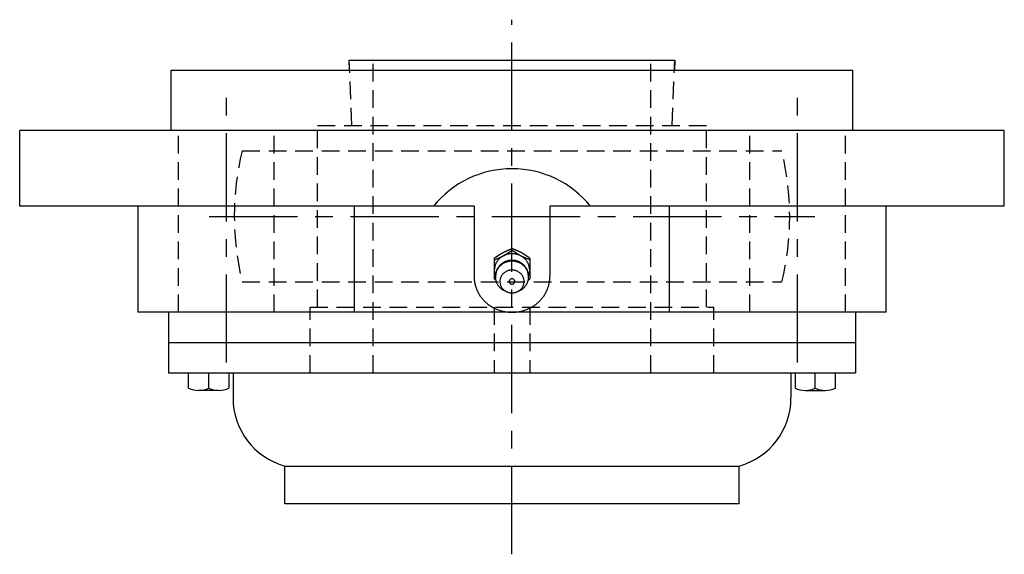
# Model space of a CAD drawing. Extents: x -108 to 254, y -107 to 268.
# Tile 12 of 12: x -98 to 98, y 162 to 268. Entities that reach past the tile are written whole.
import ezdxf

# ---------------------------------------------------------------- set-up
doc = ezdxf.new("R2010")
doc.units = 0
doc.header["$LTSCALE"] = 14
doc.linetypes.add('CENTER', pattern=[2, 1.25, -0.25, 0.25, -0.25])
doc.linetypes.add('HIDDEN', pattern=[0.375, 0.25, -0.125])
doc.layers.get('0').update_dxf_attribs({"linetype": 'CONTINUOUS'})
doc.layers.add('CENTER', color=1, linetype='CENTER')
doc.layers.add('HIDDEN', color=3, linetype='HIDDEN')

msp = doc.modelspace()

# ---------------------------------------------------------------- linework, layer by layer
for p, q in [((-32.17, 257.5), (-32.25, 259.5)), ((-32.25, 259.5), (32.25, 259.5)), ((32.25, 259.5), (32.17, 257.5)), ((-67.5, 245.5), (-67.5, 257.5)), ((-67.5, 257.5), (67.5, 257.5)), ((67.5, 245.5), (67.5, 257.5)), ((97.5, 245.5), (-97.5, 245.5)), ((-97.5, 230.5), (-97.5, 245.5)), ((97.5, 230.5), (97.5, 245.5)), ((-7.5, 230.5), (-97.5, 230.5)), ((-74.07, 230.5), (-74.07, 209.5)), ((-31.16, 209.5), (-31.16, 230.5)), ((-7.5, 230.5), (-7.5, 216.55)), ((7.5, 230.5), (7.5, 216.55)), ((97.5, 230.5), (7.5, 230.5)), ((31.16, 209.5), (31.16, 230.5)), ((74.07, 209.5), (74.07, 230.5)), ((-3.5, 220.21), (-3.5, 216.1)), ((3.5, 220.21), (3.5, 216.1)), ((-3.24, 215.91), (-3.5, 216.1)), ((3.24, 215.91), (3.5, 216.1)), ((74.07, 209.5), (-74.07, 209.5)), ((-68.05, 209.5), (-68.05, 197.5)), ((68.05, 209.5), (68.05, 197.5)), ((-68.05, 203.5), (68.05, 203.5)), ((-68.05, 197.5), (68.05, 197.5)), ((-64.05, 194.42), (-64.05, 197.5)), ((-60.05, 194.42), (-60.05, 197.5)), ((-56.05, 197.5), (-56.05, 194.42)), ((-55.25, 197.5), (-55.25, 192.5)), ((55.25, 197.5), (55.25, 192.5)), ((56.05, 197.5), (56.05, 194.42)), ((60.05, 194.42), (60.05, 197.5)), ((64.05, 194.42), (64.05, 197.5)), ((-58.05, 194), (-62.05, 194)), ((58.05, 194), (62.05, 194)), ((-45, 171.5), (-45, 179.01)), ((-45, 179.01), (45, 179.01)), ((45, 171.5), (45, 179.01)), ((45, 171.5), (-45, 171.5))]:
    msp.add_line(p, q)
at = {"linetype": 'CONTINUOUS'}
for p, q in [((0, 221.8), (0, 222.11)), ((-0.96, 213.53), (-1.33, 213.68)), ((0.96, 213.53), (1.33, 213.68))]:
    msp.add_line(p, q, dxfattribs=at)
for points in [[(-3.5, 220.21, 0), (-3.48, 220.23, 0), (-3.46, 220.24, 0), (-3.44, 220.26, 0), (-3.42, 220.27, 0), (-3.4, 220.29, 0), (-3.38, 220.3, 0), (-3.36, 220.32, 0), (-3.34, 220.33, 0), (-3.31, 220.34, 0), (-3.29, 220.36, 0), (-3.27, 220.37, 0), (-3.25, 220.39, 0), (-3.23, 220.4, 0), (-3.21, 220.42, 0), (-3.19, 220.43, 0), (-3.17, 220.45, 0), (-3.15, 220.46, 0), (-3.13, 220.48, 0), (-3.11, 220.49, 0), (-3.09, 220.5, 0), (-3.07, 220.52, 0), (-3.05, 220.53, 0), (-3.03, 220.55, 0), (-3.01, 220.56, 0), (-2.99, 220.58, 0), (-2.96, 220.59, 0), (-2.94, 220.61, 0), (-2.92, 220.62, 0), (-2.9, 220.63, 0), (-2.88, 220.65, 0), (-2.86, 220.66, 0), (-2.84, 220.68, 0), (-2.82, 220.69, 0), (-2.8, 220.71, 0), (-2.78, 220.72, 0), (-2.76, 220.73, 0), (-2.74, 220.75, 0), (-2.71, 220.76, 0), (-2.69, 220.78, 0), (-2.67, 220.79, 0), (-2.65, 220.8, 0), (-2.63, 220.82, 0), (-2.61, 220.83, 0), (-2.59, 220.85, 0), (-2.57, 220.86, 0), (-2.55, 220.87, 0), (-2.53, 220.89, 0), (-2.51, 220.9, 0), (-2.48, 220.91, 0), (-2.46, 220.93, 0), (-2.44, 220.94, 0), (-2.42, 220.96, 0), (-2.4, 220.97, 0), (-2.38, 220.98, 0), (-2.36, 221, 0), (-2.34, 221.01, 0), (-2.31, 221.02, 0), (-2.29, 221.03, 0), (-2.27, 221.05, 0), (-2.25, 221.06, 0), (-2.23, 221.07, 0), (-2.21, 221.09, 0), (-2.19, 221.1, 0), (-2.16, 221.11, 0), (-2.14, 221.13, 0), (-2.12, 221.14, 0), (-2.1, 221.15, 0), (-2.08, 221.16, 0), (-2.06, 221.18, 0), (-2.03, 221.19, 0), (-2.01, 221.2, 0), (-1.99, 221.21, 0), (-1.97, 221.23, 0), (-1.95, 221.24, 0), (-1.93, 221.25, 0), (-1.9, 221.26, 0), (-1.88, 221.28, 0), (-1.86, 221.29, 0), (-1.84, 221.3, 0), (-1.82, 221.31, 0), (-1.79, 221.32, 0), (-1.77, 221.34, 0), (-1.75, 221.35, 0), (-1.73, 221.36, 0), (-1.71, 221.37, 0), (-1.68, 221.38, 0), (-1.66, 221.39, 0), (-1.64, 221.41, 0), (-1.62, 221.42, 0), (-1.59, 221.43, 0), (-1.57, 221.44, 0), (-1.55, 221.45, 0), (-1.53, 221.46, 0), (-1.5, 221.47, 0), (-1.48, 221.48, 0), (-1.46, 221.49, 0), (-1.44, 221.5, 0), (-1.41, 221.52, 0), (-1.39, 221.53, 0), (-1.37, 221.54, 0), (-1.35, 221.55, 0), (-1.32, 221.56, 0), (-1.3, 221.57, 0), (-1.28, 221.58, 0), (-1.26, 221.59, 0), (-1.23, 221.6, 0), (-1.21, 221.61, 0), (-1.19, 221.62, 0), (-1.16, 221.63, 0), (-1.14, 221.64, 0), (-1.12, 221.65, 0), (-1.1, 221.66, 0), (-1.07, 221.67, 0), (-1.05, 221.68, 0), (-1.03, 221.69, 0), (-1, 221.7, 0), (-0.98, 221.71, 0), (-0.96, 221.72, 0), (-0.93, 221.73, 0), (-0.91, 221.74, 0), (-0.89, 221.75, 0), (-0.86, 221.76, 0), (-0.84, 221.77, 0), (-0.82, 221.78, 0), (-0.8, 221.79, 0), (-0.77, 221.8, 0), (-0.75, 221.81, 0), (-0.73, 221.82, 0), (-0.7, 221.83, 0), (-0.68, 221.84, 0), (-0.66, 221.85, 0), (-0.63, 221.86, 0), (-0.61, 221.87, 0), (-0.59, 221.88, 0), (-0.56, 221.89, 0), (-0.54, 221.9, 0), (-0.52, 221.91, 0), (-0.49, 221.92, 0), (-0.47, 221.93, 0), (-0.45, 221.94, 0), (-0.42, 221.94, 0), (-0.4, 221.96, 0), (-0.38, 221.96, 0), (-0.35, 221.97, 0), (-0.33, 221.98, 0), (-0.3, 221.99, 0), (-0.28, 222, 0), (-0.26, 222.01, 0), (-0.23, 222.02, 0), (-0.21, 222.03, 0), (-0.19, 222.04, 0), (-0.16, 222.05, 0), (-0.14, 222.06, 0), (-0.12, 222.07, 0), (-0.09, 222.08, 0), (-0.07, 222.09, 0), (-0.05, 222.09, 0), (-0.02, 222.1, 0), (0, 222.11, 0)], [(-3.5, 219.9, 0), (-3.48, 219.91, 0), (-3.45, 219.92, 0), (-3.43, 219.93, 0), (-3.41, 219.94, 0), (-3.38, 219.95, 0), (-3.36, 219.96, 0), (-3.34, 219.97, 0), (-3.31, 219.97, 0), (-3.29, 219.98, 0), (-3.27, 219.99, 0), (-3.24, 220, 0), (-3.22, 220.01, 0), (-3.19, 220.02, 0), (-3.17, 220.03, 0), (-3.15, 220.04, 0), (-3.12, 220.05, 0), (-3.1, 220.06, 0), (-3.08, 220.07, 0), (-3.05, 220.08, 0), (-3.03, 220.09, 0), (-3.01, 220.09, 0), (-2.98, 220.1, 0), (-2.96, 220.11, 0), (-2.94, 220.12, 0), (-2.91, 220.13, 0), (-2.89, 220.14, 0), (-2.87, 220.15, 0), (-2.84, 220.16, 0), (-2.82, 220.17, 0), (-2.8, 220.18, 0), (-2.77, 220.19, 0), (-2.75, 220.2, 0), (-2.73, 220.21, 0), (-2.7, 220.22, 0), (-2.68, 220.23, 0), (-2.66, 220.24, 0), (-2.63, 220.25, 0), (-2.61, 220.26, 0), (-2.59, 220.27, 0), (-2.57, 220.28, 0), (-2.54, 220.29, 0), (-2.52, 220.3, 0), (-2.5, 220.31, 0), (-2.47, 220.32, 0), (-2.45, 220.33, 0), (-2.43, 220.34, 0), (-2.4, 220.35, 0), (-2.38, 220.36, 0), (-2.36, 220.37, 0), (-2.34, 220.38, 0), (-2.31, 220.39, 0), (-2.29, 220.4, 0), (-2.27, 220.41, 0), (-2.24, 220.42, 0), (-2.22, 220.43, 0), (-2.2, 220.44, 0), (-2.18, 220.45, 0), (-2.15, 220.46, 0), (-2.13, 220.47, 0), (-2.11, 220.48, 0), (-2.08, 220.5, 0), (-2.06, 220.51, 0), (-2.04, 220.52, 0), (-2.02, 220.53, 0), (-1.99, 220.54, 0), (-1.97, 220.55, 0), (-1.95, 220.56, 0), (-1.93, 220.57, 0), (-1.9, 220.58, 0), (-1.88, 220.59, 0), (-1.86, 220.61, 0), (-1.84, 220.62, 0), (-1.82, 220.63, 0), (-1.79, 220.64, 0), (-1.77, 220.65, 0), (-1.75, 220.66, 0), (-1.73, 220.68, 0), (-1.7, 220.69, 0), (-1.68, 220.7, 0), (-1.66, 220.71, 0), (-1.64, 220.72, 0), (-1.62, 220.74, 0), (-1.6, 220.75, 0), (-1.57, 220.76, 0), (-1.55, 220.77, 0), (-1.53, 220.78, 0), (-1.51, 220.8, 0), (-1.49, 220.81, 0), (-1.46, 220.82, 0), (-1.44, 220.83, 0), (-1.42, 220.85, 0), (-1.4, 220.86, 0), (-1.38, 220.87, 0), (-1.36, 220.88, 0), (-1.33, 220.9, 0), (-1.31, 220.91, 0), (-1.29, 220.92, 0), (-1.27, 220.94, 0), (-1.25, 220.95, 0), (-1.23, 220.96, 0), (-1.21, 220.98, 0), (-1.19, 220.99, 0), (-1.16, 221, 0), (-1.14, 221.02, 0), (-1.12, 221.03, 0), (-1.1, 221.04, 0), (-1.08, 221.06, 0), (-1.06, 221.07, 0), (-1.04, 221.08, 0), (-1.02, 221.1, 0), (-0.99, 221.11, 0), (-0.97, 221.12, 0), (-0.95, 221.14, 0), (-0.93, 221.15, 0), (-0.91, 221.17, 0), (-0.89, 221.18, 0), (-0.87, 221.19, 0), (-0.85, 221.21, 0), (-0.83, 221.22, 0), (-0.81, 221.24, 0), (-0.78, 221.25, 0), (-0.76, 221.26, 0), (-0.74, 221.28, 0), (-0.72, 221.29, 0), (-0.7, 221.31, 0), (-0.68, 221.32, 0), (-0.66, 221.33, 0), (-0.64, 221.35, 0), (-0.62, 221.36, 0), (-0.6, 221.38, 0), (-0.58, 221.39, 0), (-0.56, 221.41, 0), (-0.54, 221.42, 0), (-0.51, 221.44, 0), (-0.49, 221.45, 0), (-0.47, 221.46, 0), (-0.45, 221.48, 0), (-0.43, 221.49, 0), (-0.41, 221.51, 0), (-0.39, 221.52, 0), (-0.37, 221.54, 0), (-0.35, 221.55, 0), (-0.33, 221.56, 0), (-0.31, 221.58, 0), (-0.29, 221.59, 0), (-0.27, 221.61, 0), (-0.25, 221.62, 0), (-0.23, 221.64, 0), (-0.21, 221.65, 0), (-0.18, 221.67, 0), (-0.16, 221.68, 0), (-0.14, 221.7, 0), (-0.12, 221.71, 0), (-0.1, 221.73, 0), (-0.08, 221.74, 0), (-0.06, 221.75, 0), (-0.04, 221.77, 0), (-0.02, 221.78, 0), (0, 221.8, 0)], [(3.5, 220.21, 0), (3.48, 220.23, 0), (3.46, 220.24, 0), (3.44, 220.26, 0), (3.42, 220.27, 0), (3.4, 220.29, 0), (3.38, 220.3, 0), (3.36, 220.32, 0), (3.34, 220.33, 0), (3.31, 220.34, 0), (3.29, 220.36, 0), (3.27, 220.37, 0), (3.25, 220.39, 0), (3.23, 220.4, 0), (3.21, 220.42, 0), (3.19, 220.43, 0), (3.17, 220.45, 0), (3.15, 220.46, 0), (3.13, 220.48, 0), (3.11, 220.49, 0), (3.09, 220.5, 0), (3.07, 220.52, 0), (3.05, 220.53, 0), (3.03, 220.55, 0), (3.01, 220.56, 0), (2.99, 220.58, 0), (2.96, 220.59, 0), (2.94, 220.61, 0), (2.92, 220.62, 0), (2.9, 220.63, 0), (2.88, 220.65, 0), (2.86, 220.66, 0), (2.84, 220.68, 0), (2.82, 220.69, 0), (2.8, 220.71, 0), (2.78, 220.72, 0), (2.76, 220.73, 0), (2.74, 220.75, 0), (2.71, 220.76, 0), (2.69, 220.78, 0), (2.67, 220.79, 0), (2.65, 220.8, 0), (2.63, 220.82, 0), (2.61, 220.83, 0), (2.59, 220.85, 0), (2.57, 220.86, 0), (2.55, 220.87, 0), (2.53, 220.89, 0), (2.51, 220.9, 0), (2.48, 220.91, 0), (2.46, 220.93, 0), (2.44, 220.94, 0), (2.42, 220.96, 0), (2.4, 220.97, 0), (2.38, 220.98, 0), (2.36, 221, 0), (2.34, 221.01, 0), (2.31, 221.02, 0), (2.29, 221.03, 0), (2.27, 221.05, 0), (2.25, 221.06, 0), (2.23, 221.07, 0), (2.21, 221.09, 0), (2.19, 221.1, 0), (2.16, 221.11, 0), (2.14, 221.13, 0), (2.12, 221.14, 0), (2.1, 221.15, 0), (2.08, 221.16, 0), (2.06, 221.18, 0), (2.03, 221.19, 0), (2.01, 221.2, 0), (1.99, 221.21, 0), (1.97, 221.23, 0), (1.95, 221.24, 0), (1.93, 221.25, 0), (1.9, 221.26, 0), (1.88, 221.28, 0), (1.86, 221.29, 0), (1.84, 221.3, 0), (1.82, 221.31, 0), (1.79, 221.32, 0), (1.77, 221.34, 0), (1.75, 221.35, 0), (1.73, 221.36, 0), (1.71, 221.37, 0), (1.68, 221.38, 0), (1.66, 221.39, 0), (1.64, 221.41, 0), (1.62, 221.42, 0), (1.59, 221.43, 0), (1.57, 221.44, 0), (1.55, 221.45, 0), (1.53, 221.46, 0), (1.5, 221.47, 0), (1.48, 221.48, 0), (1.46, 221.49, 0), (1.44, 221.5, 0), (1.41, 221.52, 0), (1.39, 221.53, 0), (1.37, 221.54, 0), (1.35, 221.55, 0), (1.32, 221.56, 0), (1.3, 221.57, 0), (1.28, 221.58, 0), (1.26, 221.59, 0), (1.23, 221.6, 0), (1.21, 221.61, 0), (1.19, 221.62, 0), (1.16, 221.63, 0), (1.14, 221.64, 0), (1.12, 221.65, 0), (1.1, 221.66, 0), (1.07, 221.67, 0), (1.05, 221.68, 0), (1.03, 221.69, 0), (1, 221.7, 0), (0.98, 221.71, 0), (0.96, 221.72, 0), (0.93, 221.73, 0), (0.91, 221.74, 0), (0.89, 221.75, 0), (0.86, 221.76, 0), (0.84, 221.77, 0), (0.82, 221.78, 0), (0.8, 221.79, 0), (0.77, 221.8, 0), (0.75, 221.81, 0), (0.73, 221.82, 0), (0.7, 221.83, 0), (0.68, 221.84, 0), (0.66, 221.85, 0), (0.63, 221.86, 0), (0.61, 221.87, 0), (0.59, 221.88, 0), (0.56, 221.89, 0), (0.54, 221.9, 0), (0.52, 221.91, 0), (0.49, 221.92, 0), (0.47, 221.93, 0), (0.45, 221.94, 0), (0.42, 221.94, 0), (0.4, 221.96, 0), (0.38, 221.96, 0), (0.35, 221.97, 0), (0.33, 221.98, 0), (0.3, 221.99, 0), (0.28, 222, 0), (0.26, 222.01, 0), (0.23, 222.02, 0), (0.21, 222.03, 0), (0.19, 222.04, 0), (0.16, 222.05, 0), (0.14, 222.06, 0), (0.12, 222.07, 0), (0.09, 222.08, 0), (0.07, 222.09, 0), (0.05, 222.09, 0), (0.02, 222.1, 0), (0, 222.11, 0)], [(3.5, 219.9, 0), (3.48, 219.91, 0), (3.45, 219.92, 0), (3.43, 219.93, 0), (3.41, 219.94, 0), (3.38, 219.95, 0), (3.36, 219.96, 0), (3.34, 219.97, 0), (3.31, 219.97, 0), (3.29, 219.98, 0), (3.27, 219.99, 0), (3.24, 220, 0), (3.22, 220.01, 0), (3.19, 220.02, 0), (3.17, 220.03, 0), (3.15, 220.04, 0), (3.12, 220.05, 0), (3.1, 220.06, 0), (3.08, 220.07, 0), (3.05, 220.08, 0), (3.03, 220.09, 0), (3.01, 220.09, 0), (2.98, 220.1, 0), (2.96, 220.11, 0), (2.94, 220.12, 0), (2.91, 220.13, 0), (2.89, 220.14, 0), (2.87, 220.15, 0), (2.84, 220.16, 0), (2.82, 220.17, 0), (2.8, 220.18, 0), (2.77, 220.19, 0), (2.75, 220.2, 0), (2.73, 220.21, 0), (2.7, 220.22, 0), (2.68, 220.23, 0), (2.66, 220.24, 0), (2.63, 220.25, 0), (2.61, 220.26, 0), (2.59, 220.27, 0), (2.57, 220.28, 0), (2.54, 220.29, 0), (2.52, 220.3, 0), (2.5, 220.31, 0), (2.47, 220.32, 0), (2.45, 220.33, 0), (2.43, 220.34, 0), (2.4, 220.35, 0), (2.38, 220.36, 0), (2.36, 220.37, 0), (2.34, 220.38, 0), (2.31, 220.39, 0), (2.29, 220.4, 0), (2.27, 220.41, 0), (2.24, 220.42, 0), (2.22, 220.43, 0), (2.2, 220.44, 0), (2.18, 220.45, 0), (2.15, 220.46, 0), (2.13, 220.47, 0), (2.11, 220.48, 0), (2.08, 220.5, 0), (2.06, 220.51, 0), (2.04, 220.52, 0), (2.02, 220.53, 0), (1.99, 220.54, 0), (1.97, 220.55, 0), (1.95, 220.56, 0), (1.93, 220.57, 0), (1.9, 220.58, 0), (1.88, 220.59, 0), (1.86, 220.61, 0), (1.84, 220.62, 0), (1.82, 220.63, 0), (1.79, 220.64, 0), (1.77, 220.65, 0), (1.75, 220.66, 0), (1.73, 220.68, 0), (1.7, 220.69, 0), (1.68, 220.7, 0), (1.66, 220.71, 0), (1.64, 220.72, 0), (1.62, 220.74, 0), (1.6, 220.75, 0), (1.57, 220.76, 0), (1.55, 220.77, 0), (1.53, 220.78, 0), (1.51, 220.8, 0), (1.49, 220.81, 0), (1.46, 220.82, 0), (1.44, 220.83, 0), (1.42, 220.85, 0), (1.4, 220.86, 0), (1.38, 220.87, 0), (1.36, 220.88, 0), (1.33, 220.9, 0), (1.31, 220.91, 0), (1.29, 220.92, 0), (1.27, 220.94, 0), (1.25, 220.95, 0), (1.23, 220.96, 0), (1.21, 220.98, 0), (1.19, 220.99, 0), (1.16, 221, 0), (1.14, 221.02, 0), (1.12, 221.03, 0), (1.1, 221.04, 0), (1.08, 221.06, 0), (1.06, 221.07, 0), (1.04, 221.08, 0), (1.02, 221.1, 0), (0.99, 221.11, 0), (0.97, 221.12, 0), (0.95, 221.14, 0), (0.93, 221.15, 0), (0.91, 221.17, 0), (0.89, 221.18, 0), (0.87, 221.19, 0), (0.85, 221.21, 0), (0.83, 221.22, 0), (0.81, 221.24, 0), (0.78, 221.25, 0), (0.76, 221.26, 0), (0.74, 221.28, 0), (0.72, 221.29, 0), (0.7, 221.31, 0), (0.68, 221.32, 0), (0.66, 221.33, 0), (0.64, 221.35, 0), (0.62, 221.36, 0), (0.6, 221.38, 0), (0.58, 221.39, 0), (0.56, 221.41, 0), (0.54, 221.42, 0), (0.51, 221.44, 0), (0.49, 221.45, 0), (0.47, 221.46, 0), (0.45, 221.48, 0), (0.43, 221.49, 0), (0.41, 221.51, 0), (0.39, 221.52, 0), (0.37, 221.54, 0), (0.35, 221.55, 0), (0.33, 221.56, 0), (0.31, 221.58, 0), (0.29, 221.59, 0), (0.27, 221.61, 0), (0.25, 221.62, 0), (0.23, 221.64, 0), (0.21, 221.65, 0), (0.18, 221.67, 0), (0.16, 221.68, 0), (0.14, 221.7, 0), (0.12, 221.71, 0), (0.1, 221.73, 0), (0.08, 221.74, 0), (0.06, 221.75, 0), (0.04, 221.77, 0), (0.02, 221.78, 0), (0, 221.8, 0)], [(-7.5, 216.55, 0), (-7.5, 216.38, 0), (-7.49, 216.2, 0), (-7.48, 216.03, 0), (-7.46, 215.86, 0), (-7.44, 215.69, 0), (-7.42, 215.51, 0), (-7.39, 215.34, 0), (-7.36, 215.17, 0), (-7.32, 215, 0), (-7.28, 214.84, 0), (-7.23, 214.67, 0), (-7.18, 214.5, 0), (-7.12, 214.34, 0), (-7.06, 214.17, 0), (-7, 214.01, 0), (-6.93, 213.85, 0), (-6.86, 213.69, 0), (-6.78, 213.53, 0), (-6.7, 213.38, 0), (-6.61, 213.22, 0), (-6.53, 213.07, 0), (-6.43, 212.92, 0), (-6.34, 212.78, 0), (-6.24, 212.63, 0), (-6.13, 212.49, 0), (-6.02, 212.35, 0), (-5.91, 212.21, 0), (-5.8, 212.08, 0), (-5.68, 211.94, 0), (-5.56, 211.81, 0), (-5.43, 211.69, 0), (-5.3, 211.56, 0), (-5.17, 211.44, 0), (-5.04, 211.33, 0), (-4.9, 211.21, 0), (-4.76, 211.1, 0), (-4.61, 210.99, 0), (-4.47, 210.89, 0), (-4.32, 210.79, 0), (-4.17, 210.69, 0), (-4.01, 210.59, 0), (-3.86, 210.5, 0), (-3.7, 210.42, 0), (-3.54, 210.33, 0), (-3.37, 210.25, 0), (-3.21, 210.18, 0), (-3.04, 210.1, 0), (-2.87, 210.04, 0), (-2.7, 209.97, 0), (-2.53, 209.91, 0), (-2.35, 209.86, 0), (-2.18, 209.8, 0), (-2, 209.75, 0), (-1.82, 209.71, 0), (-1.64, 209.67, 0), (-1.46, 209.63, 0), (-1.28, 209.6, 0), (-1.1, 209.58, 0), (-0.92, 209.55, 0), (-0.74, 209.53, 0), (-0.55, 209.52, 0), (-0.37, 209.51, 0), (-0.18, 209.5, 0), (0, 209.5, 0), (0.18, 209.5, 0), (0.37, 209.51, 0), (0.55, 209.52, 0), (0.74, 209.53, 0), (0.92, 209.55, 0), (1.1, 209.58, 0), (1.28, 209.6, 0), (1.46, 209.63, 0), (1.64, 209.67, 0), (1.82, 209.71, 0), (2, 209.75, 0), (2.18, 209.8, 0), (2.35, 209.86, 0), (2.53, 209.91, 0), (2.7, 209.97, 0), (2.87, 210.04, 0), (3.04, 210.1, 0), (3.21, 210.18, 0), (3.37, 210.25, 0), (3.54, 210.33, 0), (3.7, 210.42, 0), (3.86, 210.5, 0), (4.01, 210.59, 0), (4.17, 210.69, 0), (4.32, 210.79, 0), (4.47, 210.89, 0), (4.61, 210.99, 0), (4.76, 211.1, 0), (4.9, 211.21, 0), (5.04, 211.33, 0), (5.17, 211.44, 0), (5.3, 211.56, 0), (5.43, 211.69, 0), (5.56, 211.81, 0), (5.68, 211.94, 0), (5.8, 212.08, 0), (5.91, 212.21, 0), (6.02, 212.35, 0), (6.13, 212.49, 0), (6.24, 212.63, 0), (6.34, 212.78, 0), (6.43, 212.92, 0), (6.53, 213.07, 0), (6.61, 213.22, 0), (6.7, 213.38, 0), (6.78, 213.53, 0), (6.86, 213.69, 0), (6.93, 213.85, 0), (7, 214.01, 0), (7.06, 214.17, 0), (7.12, 214.34, 0), (7.18, 214.5, 0), (7.23, 214.67, 0), (7.28, 214.84, 0), (7.32, 215, 0), (7.36, 215.17, 0), (7.39, 215.34, 0), (7.42, 215.51, 0), (7.44, 215.69, 0), (7.46, 215.86, 0), (7.48, 216.03, 0), (7.49, 216.2, 0), (7.5, 216.38, 0), (7.5, 216.55, 0)]]:
    msp.add_polyline3d(points)
for points in [[(3.29, 216.71, 0), (3.33, 216.8, 0), (3.36, 216.89, 0), (3.39, 216.99, 0), (3.41, 217.08, 0), (3.43, 217.18, 0), (3.45, 217.28, 0), (3.47, 217.37, 0), (3.48, 217.47, 0), (3.49, 217.57, 0), (3.5, 217.67, 0), (3.5, 217.77, 0), (3.5, 217.86, 0), (3.5, 217.96, 0), (3.49, 218.06, 0), (3.48, 218.16, 0), (3.47, 218.26, 0), (3.45, 218.35, 0), (3.43, 218.45, 0), (3.41, 218.55, 0), (3.39, 218.64, 0), (3.36, 218.74, 0), (3.33, 218.83, 0), (3.3, 218.93, 0), (3.26, 219.02, 0), (3.22, 219.11, 0), (3.18, 219.2, 0), (3.13, 219.29, 0), (3.08, 219.37, 0), (3.03, 219.46, 0), (2.98, 219.54, 0), (2.92, 219.63, 0), (2.86, 219.71, 0), (2.8, 219.79, 0), (2.74, 219.87, 0), (2.67, 219.94, 0), (2.6, 220.02, 0), (2.53, 220.09, 0), (2.46, 220.16, 0), (2.38, 220.23, 0), (2.3, 220.29, 0), (2.22, 220.36, 0), (2.14, 220.42, 0), (2.06, 220.48, 0), (1.97, 220.53, 0), (1.88, 220.59, 0), (1.8, 220.64, 0), (1.7, 220.69, 0), (1.61, 220.74, 0), (1.52, 220.78, 0), (1.42, 220.82, 0), (1.33, 220.86, 0), (1.23, 220.9, 0), (1.13, 220.93, 0), (1.03, 220.96, 0), (0.93, 220.99, 0), (0.83, 221.01, 0), (0.73, 221.03, 0), (0.63, 221.05, 0), (0.52, 221.07, 0), (0.42, 221.08, 0), (0.31, 221.09, 0), (0.21, 221.1, 0), (0.1, 221.1, 0), (0, 221.1, 0), (-0.1, 221.1, 0), (-0.21, 221.1, 0), (-0.31, 221.09, 0), (-0.42, 221.08, 0), (-0.52, 221.07, 0), (-0.63, 221.05, 0), (-0.73, 221.03, 0), (-0.83, 221.01, 0), (-0.93, 220.99, 0), (-1.03, 220.96, 0), (-1.13, 220.93, 0), (-1.23, 220.9, 0), (-1.33, 220.86, 0), (-1.42, 220.82, 0), (-1.52, 220.78, 0), (-1.61, 220.74, 0), (-1.7, 220.69, 0), (-1.8, 220.64, 0), (-1.88, 220.59, 0), (-1.97, 220.53, 0), (-2.06, 220.48, 0), (-2.14, 220.42, 0), (-2.22, 220.36, 0), (-2.3, 220.29, 0), (-2.38, 220.23, 0), (-2.46, 220.16, 0), (-2.53, 220.09, 0), (-2.6, 220.02, 0), (-2.67, 219.94, 0), (-2.74, 219.87, 0), (-2.8, 219.79, 0), (-2.86, 219.71, 0), (-2.92, 219.63, 0), (-2.98, 219.54, 0), (-3.03, 219.46, 0), (-3.08, 219.37, 0), (-3.13, 219.29, 0), (-3.18, 219.2, 0), (-3.22, 219.11, 0), (-3.26, 219.02, 0), (-3.3, 218.93, 0), (-3.33, 218.83, 0), (-3.36, 218.74, 0), (-3.39, 218.64, 0), (-3.41, 218.55, 0), (-3.43, 218.45, 0), (-3.45, 218.35, 0), (-3.47, 218.26, 0), (-3.48, 218.16, 0), (-3.49, 218.06, 0), (-3.5, 217.96, 0), (-3.5, 217.86, 0), (-3.5, 217.77, 0), (-3.5, 217.67, 0), (-3.49, 217.57, 0), (-3.48, 217.47, 0), (-3.47, 217.37, 0), (-3.45, 217.28, 0), (-3.43, 217.18, 0), (-3.41, 217.08, 0), (-3.39, 216.99, 0), (-3.36, 216.89, 0), (-3.33, 216.8, 0), (-3.29, 216.71, 0)], [(1.33, 213.68, 0), (1.45, 213.73, 0), (1.58, 213.79, 0), (1.7, 213.86, 0), (1.82, 213.93, 0), (1.93, 214, 0), (2.05, 214.08, 0), (2.16, 214.17, 0), (2.26, 214.26, 0), (2.36, 214.35, 0), (2.46, 214.44, 0), (2.55, 214.55, 0), (2.64, 214.65, 0), (2.72, 214.76, 0), (2.79, 214.87, 0), (2.87, 214.98, 0), (2.93, 215.1, 0), (3, 215.22, 0), (3.05, 215.34, 0), (3.1, 215.46, 0), (3.15, 215.59, 0), (3.19, 215.71, 0), (3.22, 215.84, 0), (3.25, 215.97, 0), (3.27, 216.1, 0), (3.29, 216.23, 0), (3.3, 216.36, 0), (3.3, 216.5, 0), (3.3, 216.63, 0), (3.29, 216.76, 0), (3.28, 216.89, 0), (3.26, 217.02, 0), (3.23, 217.15, 0), (3.2, 217.28, 0), (3.16, 217.41, 0), (3.12, 217.53, 0), (3.07, 217.66, 0), (3.01, 217.78, 0), (2.95, 217.9, 0), (2.89, 218.02, 0), (2.82, 218.13, 0), (2.74, 218.24, 0), (2.66, 218.35, 0), (2.58, 218.46, 0), (2.48, 218.56, 0), (2.39, 218.65, 0), (2.29, 218.75, 0), (2.19, 218.84, 0), (2.08, 218.92, 0), (1.97, 219, 0), (1.85, 219.08, 0), (1.74, 219.15, 0), (1.62, 219.22, 0), (1.49, 219.28, 0), (1.36, 219.34, 0), (1.24, 219.39, 0), (1.1, 219.44, 0), (0.97, 219.48, 0), (0.83, 219.52, 0), (0.7, 219.55, 0), (0.56, 219.57, 0), (0.42, 219.59, 0), (0.28, 219.61, 0), (0.14, 219.61, 0), (0, 219.62, 0), (-0.14, 219.61, 0), (-0.28, 219.61, 0), (-0.42, 219.59, 0), (-0.56, 219.57, 0), (-0.7, 219.55, 0), (-0.83, 219.52, 0), (-0.97, 219.48, 0), (-1.1, 219.44, 0), (-1.24, 219.39, 0), (-1.36, 219.34, 0), (-1.49, 219.28, 0), (-1.62, 219.22, 0), (-1.74, 219.15, 0), (-1.85, 219.08, 0), (-1.97, 219, 0), (-2.08, 218.92, 0), (-2.19, 218.84, 0), (-2.29, 218.75, 0), (-2.39, 218.65, 0), (-2.48, 218.56, 0), (-2.58, 218.46, 0), (-2.66, 218.35, 0), (-2.74, 218.24, 0), (-2.82, 218.13, 0), (-2.89, 218.02, 0), (-2.95, 217.9, 0), (-3.01, 217.78, 0), (-3.07, 217.66, 0), (-3.12, 217.53, 0), (-3.16, 217.41, 0), (-3.2, 217.28, 0), (-3.23, 217.15, 0), (-3.26, 217.02, 0), (-3.28, 216.89, 0), (-3.29, 216.76, 0), (-3.3, 216.63, 0), (-3.3, 216.5, 0), (-3.3, 216.36, 0), (-3.29, 216.23, 0), (-3.27, 216.1, 0), (-3.25, 215.97, 0), (-3.22, 215.84, 0), (-3.19, 215.71, 0), (-3.15, 215.59, 0), (-3.1, 215.46, 0), (-3.05, 215.34, 0), (-3, 215.22, 0), (-2.93, 215.1, 0), (-2.87, 214.98, 0), (-2.79, 214.87, 0), (-2.72, 214.76, 0), (-2.64, 214.65, 0), (-2.55, 214.55, 0), (-2.46, 214.44, 0), (-2.36, 214.35, 0), (-2.26, 214.26, 0), (-2.16, 214.17, 0), (-2.05, 214.08, 0), (-1.93, 214, 0), (-1.82, 213.93, 0), (-1.7, 213.86, 0), (-1.58, 213.79, 0), (-1.45, 213.73, 0), (-1.33, 213.68, 0)], [(2.4, 215.59, 0), (2.4, 215.7, 0), (2.39, 215.81, 0), (2.37, 215.92, 0), (2.35, 216.03, 0), (2.33, 216.14, 0), (2.3, 216.25, 0), (2.26, 216.35, 0), (2.22, 216.46, 0), (2.17, 216.56, 0), (2.12, 216.66, 0), (2.06, 216.75, 0), (2, 216.85, 0), (1.93, 216.94, 0), (1.86, 217.02, 0), (1.78, 217.11, 0), (1.7, 217.19, 0), (1.61, 217.26, 0), (1.52, 217.34, 0), (1.43, 217.4, 0), (1.33, 217.47, 0), (1.23, 217.53, 0), (1.13, 217.58, 0), (1.03, 217.63, 0), (0.92, 217.68, 0), (0.81, 217.72, 0), (0.7, 217.75, 0), (0.58, 217.78, 0), (0.47, 217.81, 0), (0.35, 217.82, 0), (0.24, 217.84, 0), (0.12, 217.84, 0), (0, 217.85, 0), (-0.12, 217.84, 0), (-0.24, 217.84, 0), (-0.35, 217.82, 0), (-0.47, 217.81, 0), (-0.58, 217.78, 0), (-0.7, 217.75, 0), (-0.81, 217.72, 0), (-0.92, 217.68, 0), (-1.03, 217.63, 0), (-1.13, 217.58, 0), (-1.23, 217.53, 0), (-1.33, 217.47, 0), (-1.43, 217.4, 0), (-1.52, 217.34, 0), (-1.61, 217.26, 0), (-1.7, 217.19, 0), (-1.78, 217.11, 0), (-1.86, 217.02, 0), (-1.93, 216.94, 0), (-2, 216.85, 0), (-2.06, 216.75, 0), (-2.12, 216.66, 0), (-2.17, 216.56, 0), (-2.22, 216.46, 0), (-2.26, 216.35, 0), (-2.3, 216.25, 0), (-2.33, 216.14, 0), (-2.35, 216.03, 0), (-2.37, 215.92, 0), (-2.39, 215.81, 0), (-2.4, 215.7, 0), (-2.4, 215.59, 0), (-2.4, 215.48, 0), (-2.39, 215.37, 0), (-2.37, 215.26, 0), (-2.35, 215.15, 0), (-2.33, 215.04, 0), (-2.3, 214.94, 0), (-2.26, 214.83, 0), (-2.22, 214.73, 0), (-2.17, 214.63, 0), (-2.12, 214.53, 0), (-2.06, 214.43, 0), (-2, 214.34, 0), (-1.93, 214.25, 0), (-1.86, 214.16, 0), (-1.78, 214.08, 0), (-1.7, 214, 0), (-1.61, 213.92, 0), (-1.52, 213.85, 0), (-1.43, 213.78, 0), (-1.33, 213.72, 0), (-1.23, 213.66, 0), (-1.13, 213.6, 0), (-1.03, 213.55, 0), (-0.92, 213.51, 0), (-0.81, 213.47, 0), (-0.7, 213.44, 0), (-0.58, 213.41, 0), (-0.47, 213.38, 0), (-0.35, 213.36, 0), (-0.24, 213.35, 0), (-0.12, 213.34, 0), (0, 213.34, 0), (0.12, 213.34, 0), (0.24, 213.35, 0), (0.35, 213.36, 0), (0.47, 213.38, 0), (0.58, 213.41, 0), (0.7, 213.44, 0), (0.81, 213.47, 0), (0.92, 213.51, 0), (1.03, 213.55, 0), (1.13, 213.6, 0), (1.23, 213.66, 0), (1.33, 213.72, 0), (1.43, 213.78, 0), (1.52, 213.85, 0), (1.61, 213.92, 0), (1.7, 214, 0), (1.78, 214.08, 0), (1.86, 214.16, 0), (1.93, 214.25, 0), (2, 214.34, 0), (2.06, 214.43, 0), (2.12, 214.53, 0), (2.17, 214.63, 0), (2.22, 214.73, 0), (2.26, 214.83, 0), (2.3, 214.94, 0), (2.33, 215.04, 0), (2.35, 215.15, 0), (2.37, 215.26, 0), (2.39, 215.37, 0), (2.4, 215.48, 0), (2.4, 215.59, 0)], [(0.55, 215.59, 0), (0.55, 215.62, 0), (0.55, 215.64, 0), (0.55, 215.67, 0), (0.54, 215.69, 0), (0.54, 215.72, 0), (0.53, 215.74, 0), (0.52, 215.77, 0), (0.51, 215.79, 0), (0.5, 215.82, 0), (0.49, 215.84, 0), (0.48, 215.86, 0), (0.46, 215.88, 0), (0.45, 215.9, 0), (0.43, 215.92, 0), (0.41, 215.94, 0), (0.39, 215.96, 0), (0.37, 215.98, 0), (0.35, 216, 0), (0.33, 216.01, 0), (0.31, 216.03, 0), (0.29, 216.04, 0), (0.26, 216.05, 0), (0.24, 216.06, 0), (0.21, 216.07, 0), (0.19, 216.08, 0), (0.16, 216.09, 0), (0.13, 216.1, 0), (0.11, 216.1, 0), (0.08, 216.11, 0), (0.05, 216.11, 0), (0.03, 216.11, 0), (0, 216.11, 0), (-0.03, 216.11, 0), (-0.05, 216.11, 0), (-0.08, 216.11, 0), (-0.11, 216.1, 0), (-0.13, 216.1, 0), (-0.16, 216.09, 0), (-0.19, 216.08, 0), (-0.21, 216.07, 0), (-0.24, 216.06, 0), (-0.26, 216.05, 0), (-0.29, 216.04, 0), (-0.31, 216.03, 0), (-0.33, 216.01, 0), (-0.35, 216, 0), (-0.37, 215.98, 0), (-0.39, 215.96, 0), (-0.41, 215.94, 0), (-0.43, 215.92, 0), (-0.45, 215.9, 0), (-0.46, 215.88, 0), (-0.48, 215.86, 0), (-0.49, 215.84, 0), (-0.5, 215.82, 0), (-0.51, 215.79, 0), (-0.52, 215.77, 0), (-0.53, 215.74, 0), (-0.54, 215.72, 0), (-0.54, 215.69, 0), (-0.55, 215.67, 0), (-0.55, 215.64, 0), (-0.55, 215.62, 0), (-0.55, 215.59, 0), (-0.55, 215.57, 0), (-0.55, 215.54, 0), (-0.55, 215.52, 0), (-0.54, 215.49, 0), (-0.54, 215.47, 0), (-0.53, 215.44, 0), (-0.52, 215.42, 0), (-0.51, 215.39, 0), (-0.5, 215.37, 0), (-0.49, 215.35, 0), (-0.48, 215.32, 0), (-0.46, 215.3, 0), (-0.45, 215.28, 0), (-0.43, 215.26, 0), (-0.41, 215.24, 0), (-0.39, 215.22, 0), (-0.37, 215.21, 0), (-0.35, 215.19, 0), (-0.33, 215.17, 0), (-0.31, 215.16, 0), (-0.29, 215.15, 0), (-0.26, 215.13, 0), (-0.24, 215.12, 0), (-0.21, 215.11, 0), (-0.19, 215.1, 0), (-0.16, 215.09, 0), (-0.13, 215.09, 0), (-0.11, 215.08, 0), (-0.08, 215.08, 0), (-0.05, 215.07, 0), (-0.03, 215.07, 0), (0, 215.07, 0), (0.03, 215.07, 0), (0.05, 215.07, 0), (0.08, 215.08, 0), (0.11, 215.08, 0), (0.13, 215.09, 0), (0.16, 215.09, 0), (0.19, 215.1, 0), (0.21, 215.11, 0), (0.24, 215.12, 0), (0.26, 215.13, 0), (0.29, 215.15, 0), (0.31, 215.16, 0), (0.33, 215.17, 0), (0.35, 215.19, 0), (0.37, 215.21, 0), (0.39, 215.22, 0), (0.41, 215.24, 0), (0.43, 215.26, 0), (0.45, 215.28, 0), (0.46, 215.3, 0), (0.48, 215.32, 0), (0.49, 215.35, 0), (0.5, 215.37, 0), (0.51, 215.39, 0), (0.52, 215.42, 0), (0.53, 215.44, 0), (0.54, 215.47, 0), (0.54, 215.49, 0), (0.55, 215.52, 0), (0.55, 215.54, 0), (0.55, 215.57, 0), (0.55, 215.59, 0)]]:
    msp.add_polyline3d(points, dxfattribs=at)
for centre, radius, start, end in [((0, 217.95), 20, 38.8687, 141.1313), ((-62.05, 199.03), 5.03, 246.5549, 293.4451), ((-58.05, 199.03), 5.03, 246.5549, 293.4451), ((58.05, 199.03), 5.03, 246.5549, 293.4451), ((62.05, 199.03), 5.03, 246.5549, 293.4451), ((-41.25, 192.5), 14, 180, 254.4632), ((41.25, 192.5), 14, 285.5368, 0)]:
    msp.add_arc(centre, radius, start, end)
msp.add_arc((0, 216.52), 3.3, 0, 180, dxfattribs=at)
at = {"layer": 'CENTER'}
for p, q in [((0, 161.5), (0, 267.5)), ((-56.57, 199.5), (-56.57, 255.5)), ((56.57, 199.5), (56.57, 255.5)), ((-60, 228.5), (60, 228.5))]:
    msp.add_line(p, q, dxfattribs=at)
at = {"layer": 'HIDDEN'}
for p, q in [((-32.25, 259.5), (32.25, 259.5)), ((-31.71, 246.5), (-32.25, 259.5)), ((-27.5, 197.5), (-27.5, 259.5)), ((27.5, 197.5), (27.5, 259.5)), ((31.71, 246.5), (32.25, 259.5)), ((-38.5, 246.5), (38.5, 246.5)), ((-38.5, 210.5), (-38.5, 246.5)), ((38.5, 210.5), (38.5, 246.5)), ((-66.07, 209.5), (-66.07, 245.5)), ((-47.07, 209.5), (-47.07, 245.5)), ((47.07, 209.5), (47.07, 245.5)), ((66.07, 209.5), (66.07, 245.5)), ((-53.44, 241.5), (53.44, 241.5)), ((-53.44, 215.5), (53.44, 215.5)), ((-40, 210.5), (40, 210.5)), ((-40, 197.5), (-40, 210.5)), ((-3.5, 210.5), (-3.5, 197.5)), ((3.5, 210.5), (3.5, 197.5)), ((40, 197.5), (40, 210.5)), ((-40, 197.5), (40, 197.5))]:
    msp.add_line(p, q, dxfattribs=at)
for start, end in [(166.328, 193.672), (346.328, 13.672)]:
    msp.add_arc((0, 228.5), 55, start, end, dxfattribs=at)

doc.saveas('drawing.dxf')
